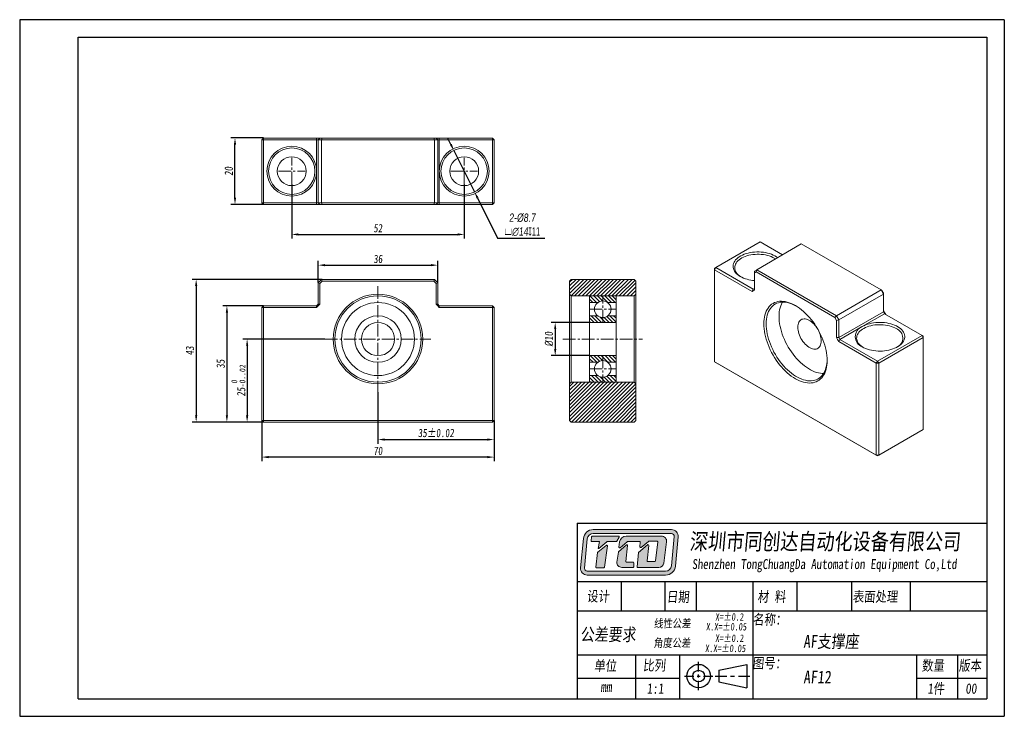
# Model space of a CAD drawing. Header units: millimetres. Extents: x 769 to 1066, y 138 to 348.
import ezdxf

# ---------------------------------------------------------------- set-up
doc = ezdxf.new("R2010")
doc.units = ezdxf.units.MM
doc.linetypes.add('CENTER2', pattern=[28.575, 19.05, -3.175, 3.175, -3.175])
doc.layers.get('0').update_dxf_attribs({"lineweight": 20})
for name, color, linetype, lineweight in [('中心线', 5, 'CENTER2', 13), ('外框', 7, 'Continuous', 25), ('文字', 3, 'Continuous', 18), ('标注', 1, 'Continuous', 13)]:
    doc.layers.add(name, color=color, linetype=linetype, lineweight=lineweight)
doc.styles.get("Standard").update_dxf_attribs({"font": 'SimSun.ttf', "width": 0.8, "oblique": 5})
doc.dimstyles.new('ISO-25', dxfattribs={"dimtxt": 2.5, "dimasz": 2, "dimexe": 1.25, "dimexo": 0, "dimtad": 1, "dimzin": 9, "dimdsep": 46, "dimtxsty": 'Standard', "dimcen": 2.5, "dimadec": 0, "dimazin": 2, "dimtfac": 1, "dimtix": 1, "dimtmove": 0, "dimatfit": 0, "dimfxl": 0, "dimarcsym": 0})
doc.dimstyles.new('ISO-25$3', dxfattribs={"dimtxt": 2.5, "dimasz": 2, "dimexe": 1.25, "dimexo": 0, "dimtad": 1, "dimtoh": 1, "dimzin": 9, "dimdsep": 46, "dimtxsty": 'Standard', "dimcen": 2.5, "dimadec": 0, "dimazin": 2, "dimtfac": 1, "dimtix": 1, "dimtmove": 0, "dimatfit": 0, "dimfxl": 0, "dimarcsym": 0})

# ---------------------------------------------------------------- blocks, each defined once
blk = doc.blocks.new('Y')
at = {"lineweight": 30}
for p, q in [((-4136.76, 2009.27), (-3862.74, 2009.27)), ((-4154.44, 2003.97), (-3857.44, 2003.97)), ((-4154.44, 2003.97), (-3857.44, 2003.97))]:
    blk.add_line(p, q, dxfattribs=at)
for points in [[(-3857.44, 2213.99), (-4154.44, 2213.99), (-4154.44, 2003.97)], [(-4136.76, 2009.27), (-4136.76, 2208.69), (-3862.74, 2208.69)]]:
    blk.add_lwpolyline(points, dxfattribs=at)
blk = doc.blocks.new('W')
at = {"lineweight": 30}
for p, q in [((-3857.44, 2213.99), (-3857.44, 2003.97)), ((-3857.44, 2213.99), (-3857.44, 2003.97)), ((-3862.74, 2208.69), (-3862.74, 2009.27))]:
    blk.add_line(p, q, dxfattribs=at)
blk.add_blockref('Y', (0, 0))
blk = doc.blocks.new('*D9')
at = {"layer": 'Defpoints', "color": 0, "transparency": 16777216}
for p in [(851.4, 297.88), (903.4, 297.88), (903.4, 282.81)]:
    blk.add_point(p, dxfattribs=at)
at = {"layer": '标注', "color": 0, "lineweight": -2, "transparency": 16777216}
for p, q in [((851.4, 297.88), (851.4, 281.56)), ((903.4, 297.88), (903.4, 281.56)), ((853.4, 282.81), (901.4, 282.81))]:
    blk.add_line(p, q, dxfattribs=at)
at = {"layer": '标注', "color": 0, "transparency": 16777216}
for points in [[(853.4, 283.15), (853.4, 282.48), (851.4, 282.81)], [(901.4, 283.15), (901.4, 282.48), (903.4, 282.81)]]:
    blk.add_solid(points, dxfattribs=at)
at = {"layer": '标注', "color": 0, "transparency": 16777216, "insert": (877.4, 284.69), "char_height": 2.5, "attachment_point": 5}
blk.add_mtext('52', dxfattribs=at)
blk = doc.blocks.new('*D10')
at = {"layer": 'Defpoints', "color": 0, "transparency": 16777216}
for p in [(834.28, 311.88), (842.9, 311.88), (842.9, 291.88)]:
    blk.add_point(p, dxfattribs=at)
at = {"layer": '标注', "color": 0, "lineweight": -2, "transparency": 16777216}
for p, q in [((842.9, 311.88), (833.03, 311.88)), ((834.28, 293.88), (834.28, 309.88)), ((842.9, 291.88), (833.03, 291.88))]:
    blk.add_line(p, q, dxfattribs=at)
at = {"layer": '标注', "color": 0, "transparency": 16777216}
for points in [[(833.95, 309.88), (834.62, 309.88), (834.28, 311.88)], [(833.95, 293.88), (834.62, 293.88), (834.28, 291.88)]]:
    blk.add_solid(points, dxfattribs=at)
at = {"layer": '标注', "color": 0, "transparency": 16777216, "insert": (832.41, 301.88), "char_height": 2.5, "attachment_point": 5, "rotation": 90}
blk.add_mtext('20', dxfattribs=at)
blk = doc.blocks.new('*D11')
at = {"layer": 'Defpoints', "color": 0, "transparency": 16777216}
for p in [(900.27, 308.14), (906.52, 295.61)]:
    blk.add_point(p, dxfattribs=at)
at = {"layer": '标注', "color": 0, "lineweight": -2, "transparency": 16777216}
for p, q in [((899.38, 309.93), (898.49, 311.72)), ((900.27, 308.14), (906.52, 295.61)), ((907.41, 293.82), (913.47, 281.65)), ((913.47, 281.65), (927.72, 281.65))]:
    blk.add_line(p, q, dxfattribs=at)
at = {"layer": '标注', "color": 0, "transparency": 16777216}
for points in [[(899.68, 310.08), (899.08, 309.78), (900.27, 308.14)], [(907.71, 293.97), (907.11, 293.67), (906.52, 295.61)]]:
    blk.add_solid(points, dxfattribs=at)
at = {"layer": '标注', "color": 0, "transparency": 16777216, "insert": (920.91, 285.71), "char_height": 2.5, "attachment_point": 5}
blk.add_mtext('{\\fGulim|b0|i0|c129|p34;2-%%C8.7\\P\\fGDT|b0|i0|c0|p2;\\Q0;\\W0.67;v\\fGulim|b0|i0|c129|p34;\\Q5;\\W0.8;∅14\\fGDT|b0|i0|c0|p2;\\Q0;\\W0.67;x11}', dxfattribs=at)
blk = doc.blocks.new('*D12')
at = {"layer": 'Defpoints', "color": 0, "transparency": 16777216}
for p in [(861.42, 251.28), (837.94, 226.28), (842.9, 226.28)]:
    blk.add_point(p, dxfattribs=at)
at = {"layer": '标注', "color": 0, "lineweight": -2, "transparency": 16777216}
for p, q in [((861.42, 251.28), (836.69, 251.28)), ((837.94, 249.28), (837.94, 228.28)), ((842.9, 226.28), (836.69, 226.28))]:
    blk.add_line(p, q, dxfattribs=at)
at = {"layer": '标注', "color": 0, "transparency": 16777216}
for points in [[(837.61, 249.28), (838.28, 249.28), (837.94, 251.28)], [(837.61, 228.28), (838.28, 228.28), (837.94, 226.28)]]:
    blk.add_solid(points, dxfattribs=at)
at = {"layer": '标注', "color": 0, "transparency": 16777216, "insert": (835.32, 238.78), "char_height": 2.5, "attachment_point": 5, "rotation": 90}
blk.add_mtext('25{\\H0.7x;\\S 0^ -0..02;}', dxfattribs=at)
blk = doc.blocks.new('*D13')
at = {"layer": 'Defpoints', "color": 0, "transparency": 16777216}
for p in [(842.9, 261.28), (831.84, 226.28), (842.9, 226.28)]:
    blk.add_point(p, dxfattribs=at)
at = {"layer": '标注', "color": 0, "lineweight": -2, "transparency": 16777216}
for p, q in [((842.9, 261.28), (830.59, 261.28)), ((831.84, 259.28), (831.84, 228.28)), ((842.9, 226.28), (830.59, 226.28))]:
    blk.add_line(p, q, dxfattribs=at)
at = {"layer": '标注', "color": 0, "transparency": 16777216}
for points in [[(831.51, 259.28), (832.18, 259.28), (831.84, 261.28)], [(831.51, 228.28), (832.18, 228.28), (831.84, 226.28)]]:
    blk.add_solid(points, dxfattribs=at)
at = {"layer": '标注', "color": 0, "transparency": 16777216, "insert": (829.97, 243.78), "char_height": 2.5, "attachment_point": 5, "rotation": 90}
blk.add_mtext('35', dxfattribs=at)
blk = doc.blocks.new('*D14')
at = {"layer": 'Defpoints', "color": 0, "transparency": 16777216}
for p in [(860.6, 269.28), (822.58, 226.28), (842.9, 226.28)]:
    blk.add_point(p, dxfattribs=at)
at = {"layer": '标注', "color": 0, "lineweight": -2, "transparency": 16777216}
for p, q in [((860.6, 269.28), (821.33, 269.28)), ((822.58, 267.28), (822.58, 228.28)), ((842.9, 226.28), (821.33, 226.28))]:
    blk.add_line(p, q, dxfattribs=at)
at = {"layer": '标注', "color": 0, "transparency": 16777216}
for points in [[(822.24, 267.28), (822.91, 267.28), (822.58, 269.28)], [(822.24, 228.28), (822.91, 228.28), (822.58, 226.28)]]:
    blk.add_solid(points, dxfattribs=at)
at = {"layer": '标注', "color": 0, "transparency": 16777216, "insert": (820.7, 247.78), "char_height": 2.5, "attachment_point": 5, "rotation": 90}
blk.add_mtext('43', dxfattribs=at)
blk = doc.blocks.new('*D15')
at = {"layer": 'Defpoints', "color": 0, "transparency": 16777216}
for p in [(895.4, 273.56), (859.4, 268.28), (895.4, 268.28)]:
    blk.add_point(p, dxfattribs=at)
at = {"layer": '标注', "color": 0, "lineweight": -2, "transparency": 16777216}
for p, q in [((859.4, 268.28), (859.4, 274.81)), ((861.4, 273.56), (893.4, 273.56)), ((895.4, 268.28), (895.4, 274.81))]:
    blk.add_line(p, q, dxfattribs=at)
at = {"layer": '标注', "color": 0, "transparency": 16777216}
for points in [[(861.4, 273.89), (861.4, 273.23), (859.4, 273.56)], [(893.4, 273.89), (893.4, 273.23), (895.4, 273.56)]]:
    blk.add_solid(points, dxfattribs=at)
at = {"layer": '标注', "color": 0, "transparency": 16777216, "insert": (877.4, 275.43), "char_height": 2.5, "attachment_point": 5}
blk.add_mtext('36', dxfattribs=at)
blk = doc.blocks.new('*D16')
at = {"layer": 'Defpoints', "color": 0, "transparency": 16777216}
for p in [(877.4, 235.3), (912.4, 226.78), (912.4, 220.99)]:
    blk.add_point(p, dxfattribs=at)
at = {"layer": '标注', "color": 0, "lineweight": -2, "transparency": 16777216}
for p, q in [((877.4, 235.3), (877.4, 219.74)), ((912.4, 226.78), (912.4, 219.74)), ((879.4, 220.99), (910.4, 220.99))]:
    blk.add_line(p, q, dxfattribs=at)
at = {"layer": '标注', "color": 0, "transparency": 16777216}
for points in [[(879.4, 221.33), (879.4, 220.66), (877.4, 220.99)], [(910.4, 221.33), (910.4, 220.66), (912.4, 220.99)]]:
    blk.add_solid(points, dxfattribs=at)
at = {"layer": '标注', "color": 0, "transparency": 16777216, "insert": (894.9, 222.96), "char_height": 2.5, "attachment_point": 5}
blk.add_mtext('35%%P0.02', dxfattribs=at)
blk = doc.blocks.new('*D17')
at = {"layer": 'Defpoints', "color": 0, "transparency": 16777216}
for p in [(842.4, 226.78), (912.4, 226.78), (842.4, 215.71)]:
    blk.add_point(p, dxfattribs=at)
at = {"layer": '标注', "color": 0, "lineweight": -2, "transparency": 16777216}
for p, q in [((842.4, 226.78), (842.4, 214.46)), ((912.4, 226.78), (912.4, 214.46)), ((910.4, 215.71), (844.4, 215.71))]:
    blk.add_line(p, q, dxfattribs=at)
at = {"layer": '标注', "color": 0, "transparency": 16777216}
for points in [[(844.4, 216.04), (844.4, 215.37), (842.4, 215.71)], [(910.4, 216.04), (910.4, 215.37), (912.4, 215.71)]]:
    blk.add_solid(points, dxfattribs=at)
at = {"layer": '标注', "color": 0, "transparency": 16777216, "insert": (877.4, 217.58), "char_height": 2.5, "attachment_point": 5}
blk.add_mtext('70', dxfattribs=at)
blk = doc.blocks.new('*D18')
at = {"layer": 'Defpoints', "color": 0, "transparency": 16777216}
for p in [(941.18, 256.28), (930.84, 246.28), (941.18, 246.28)]:
    blk.add_point(p, dxfattribs=at)
at = {"layer": '标注', "color": 0, "lineweight": -2, "transparency": 16777216}
for p, q in [((941.18, 256.28), (929.59, 256.28)), ((930.84, 254.28), (930.84, 248.28)), ((941.18, 246.28), (929.59, 246.28))]:
    blk.add_line(p, q, dxfattribs=at)
at = {"layer": '标注', "color": 0, "transparency": 16777216}
for points in [[(930.5, 254.28), (931.17, 254.28), (930.84, 256.28)], [(930.5, 248.28), (931.17, 248.28), (930.84, 246.28)]]:
    blk.add_solid(points, dxfattribs=at)
at = {"layer": '标注', "color": 0, "transparency": 16777216, "insert": (928.96, 251.28), "char_height": 2.5, "attachment_point": 5, "rotation": 90}
blk.add_mtext('{\\fISOCPEUR|b0|i0|c0|p34;%%C}10', dxfattribs=at)

msp = doc.modelspace()

# ---------------------------------------------------------------- hatches: boundary and pattern name
h = msp.add_hatch()
h.set_pattern_fill('ANSI31', color=2, scale=0.25)
h.paths.add_polyline_path([(955.181, 268.778), (954.681, 269.278), (935.681, 269.278), (935.181, 268.778), (935.181, 264.778), (935.681, 264.278), (954.681, 264.278), (955.181, 264.778)])
h.paths.add_polyline_path([(955.181, 237.778), (954.681, 238.278), (935.681, 238.278), (935.181, 237.778), (935.181, 226.778), (935.681, 226.278), (954.681, 226.278), (955.181, 226.778)])
h = msp.add_hatch()
h.set_pattern_fill('ANSI31', color=2, scale=0.25, angle=90)
h.paths.add_polyline_path([(949.181, 264.278), (945.181, 264.278), (945.181, 262.778, -0.1622777), (946.681, 262.278), (949.181, 262.278)])
h.paths.add_polyline_path([(945.181, 264.278), (941.181, 264.278), (941.181, 262.278), (943.681, 262.278, -0.1622777), (945.181, 262.778)])
h.paths.add_polyline_path([(945.181, 257.778, -0.1622777), (943.681, 258.278), (941.181, 258.278), (941.181, 256.278), (945.181, 256.278)])
h.paths.add_polyline_path([(949.181, 258.278), (946.681, 258.278, -0.1622777), (945.181, 257.778), (945.181, 256.278), (949.181, 256.278)])
h.paths.add_polyline_path([(949.181, 240.278), (946.681, 240.278, -0.1622777), (945.181, 239.778), (945.181, 238.278), (949.181, 238.278)])
h.paths.add_polyline_path([(945.181, 239.778, -0.1622777), (943.681, 240.278), (941.181, 240.278), (941.181, 238.278), (945.181, 238.278)])
h.paths.add_polyline_path([(945.181, 246.278), (941.181, 246.278), (941.181, 244.278), (943.681, 244.278, -0.1622777), (945.181, 244.778)])
h.paths.add_polyline_path([(949.181, 246.278), (945.181, 246.278), (945.181, 244.778, -0.1622777), (946.681, 244.278), (949.181, 244.278)])
at = {"layer": '文字'}
h = msp.add_hatch(color=256, dxfattribs=at)
h.dxf.hatch_style = 1
h.paths.add_polyline_path([(965.908, 193.855), (942.306, 193.855, 0.3871904), (939.324, 191.139), (938.5, 182.315, 0.4417631), (940.488, 180.133), (964.103, 180.133, 0.3876272), (967.085, 182.853), (967.895, 191.676, 0.4413093)])
h.paths.add_polyline_path([(965.908, 192.657, -0.4413093), (966.703, 191.786), (965.892, 182.963, -0.3876272), (964.103, 181.331), (940.488, 181.331, -0.4417631), (939.693, 182.203), (940.517, 191.028, -0.3871904), (942.306, 192.657)], flags=16)
h.paths.add_polyline_path([(949.937, 191.888, -0.5692565), (950.113, 191.594), (949.444, 190.36, -0.2751589), (949.269, 190.256), (946.578, 190.256, 0.1785487), (946.448, 190.208), (944.006, 188.123), (943.834, 188.123), (944.224, 190.258), (941.854, 190.258, -0.4551699), (941.656, 190.485), (941.824, 191.696, -0.3736999), (942.021, 191.869)], flags=0)
h.paths.add_polyline_path([(946.242, 189.104, -0.6728841), (946.562, 188.92), (945.698, 182.518, -0.3754282), (945.5, 182.345), (943.316, 182.345, -0.4451596), (943.118, 182.565), (943.577, 186.94, -0.2032664), (943.652, 187.076)], flags=0)
h.paths.add_polyline_path([(952.233, 191.889), (962.917, 191.889, -0.4535474), (964.401, 190.195), (963.545, 183.764, -0.3759441), (962.061, 182.465), (955.725, 182.465, -0.443757), (955.527, 182.684), (955.954, 186.949), (958.696, 189.278, -0.6781546), (959.023, 189.104), (958.516, 184.459, 0.4464345), (958.715, 184.238), (960.834, 184.238, 0.3783283), (961.032, 184.413), (961.744, 190.12, 0.4510331), (961.546, 190.344), (959.052, 190.344, 0.1736567), (958.925, 190.299), (956.709, 188.478, -0.6630003), (956.384, 188.649), (956.498, 190.022, 0.4388203), (956.299, 190.238), (952.668, 190.238, 0.1753949), (952.541, 190.192), (950.38, 188.392, -0.6807563), (950.054, 188.571), (950.252, 190.143, -0.3779258)], flags=0)
h.paths.add_polyline_path([(949.94, 187.146), (952.353, 189.266, -0.6841835), (952.683, 189.095), (952.159, 184.272, 0.4462884), (952.358, 184.051), (954.294, 184.051, -0.4142136), (954.494, 183.852), (954.494, 182.665, -0.4142136), (954.294, 182.465), (950.908, 182.465, -0.4294817), (949.413, 184.04), (949.875, 187.026, -0.1758286)], flags=0)
h.paths.add_polyline_path([(950.113, 191.594, 0.5692565), (949.937, 191.888), (942.021, 191.869, 0.3736999), (941.824, 191.696), (941.656, 190.485, 0.4551699), (941.854, 190.258), (944.224, 190.258), (943.834, 188.123), (944.006, 188.123), (946.448, 190.208, -0.1785487), (946.578, 190.256), (949.269, 190.256, 0.2751589), (949.444, 190.36)], flags=0)
h.paths.add_polyline_path([(946.562, 188.92, 0.6728841), (946.242, 189.104), (943.652, 187.076, 0.2032664), (943.577, 186.94), (943.118, 182.565, 0.4451596), (943.316, 182.345), (945.5, 182.345, 0.3754282), (945.698, 182.518)], flags=0)
h.paths.add_polyline_path([(952.683, 189.095, 0.6841835), (952.353, 189.266), (949.94, 187.146, 0.1758286), (949.875, 187.026), (949.413, 184.04, 0.4294817), (950.908, 182.465), (954.294, 182.465, 0.4142136), (954.494, 182.665), (954.494, 183.852, 0.4142136), (954.294, 184.051), (952.358, 184.051, -0.4462884), (952.159, 184.272)], flags=0)
h.paths.add_polyline_path([(962.917, 191.889), (952.233, 191.889, 0.3779258), (950.252, 190.143), (950.054, 188.571, 0.6807563), (950.38, 188.392), (952.541, 190.192, -0.1753949), (952.668, 190.238), (956.299, 190.238, -0.4388203), (956.498, 190.022), (956.384, 188.649, 0.6630003), (956.709, 188.478), (958.925, 190.299, -0.1736567), (959.052, 190.344), (961.546, 190.344, -0.4510331), (961.744, 190.12), (961.032, 184.413, -0.3783283), (960.834, 184.238), (958.715, 184.238, -0.4464345), (958.516, 184.459), (959.023, 189.104, 0.6781546), (958.696, 189.278), (955.954, 186.949), (955.527, 182.684, 0.443757), (955.725, 182.465), (962.061, 182.465, 0.3759441), (963.545, 183.764), (964.401, 190.195, 0.4535474)], flags=0)
h = msp.add_hatch(color=256, dxfattribs=at)
h.dxf.hatch_style = 1
h.paths.add_polyline_path([(950.113, 191.594, 0.5692565), (949.937, 191.888), (942.021, 191.869, 0.3736999), (941.824, 191.696), (941.656, 190.485, 0.4551699), (941.854, 190.258), (944.224, 190.258), (943.834, 188.123), (944.006, 188.123), (946.448, 190.208, -0.1785487), (946.578, 190.256), (949.269, 190.256, 0.2751589), (949.444, 190.36)])
h.paths.add_polyline_path([(946.562, 188.92, 0.6728841), (946.242, 189.104), (943.652, 187.076, 0.2032664), (943.577, 186.94), (943.118, 182.565, 0.4451596), (943.316, 182.345), (945.5, 182.345, 0.3754282), (945.698, 182.518)])
h.paths.add_polyline_path([(952.683, 189.095, 0.6841835), (952.353, 189.266), (949.94, 187.146, 0.1758286), (949.875, 187.026), (949.413, 184.04, 0.4294817), (950.908, 182.465), (954.294, 182.465, 0.4142136), (954.494, 182.665), (954.494, 183.852, 0.4142136), (954.294, 184.051), (952.358, 184.051, -0.4462884), (952.159, 184.272)])
h.paths.add_polyline_path([(962.917, 191.889), (952.233, 191.889, 0.3779258), (950.252, 190.143), (950.054, 188.571, 0.6807563), (950.38, 188.392), (952.541, 190.192, -0.1753949), (952.668, 190.238), (956.299, 190.238, -0.4388203), (956.498, 190.022), (956.384, 188.649, 0.6630003), (956.709, 188.478), (958.925, 190.299, -0.1736567), (959.052, 190.344), (961.546, 190.344, -0.4510331), (961.744, 190.12), (961.032, 184.413, -0.3783283), (960.834, 184.238), (958.715, 184.238, -0.4464345), (958.516, 184.459), (959.023, 189.104, 0.6781546), (958.696, 189.278), (955.954, 186.949), (955.527, 182.684, 0.443757), (955.725, 182.465), (962.061, 182.465, 0.3759441), (963.545, 183.764), (964.401, 190.195, 0.4535474)])

# ---------------------------------------------------------------- linework, layer by layer
at = {"color": 7, "linetype": 'Continuous', "lineweight": 15}
for p, q in [((842.395, 311.375), (842.895, 311.875)), ((842.895, 311.875), (842.895, 311.375)), ((842.895, 311.875), (858.895, 311.875)), ((858.895, 311.875), (858.895, 311.375)), ((859.395, 311.875), (858.895, 311.875)), ((859.895, 311.875), (859.395, 311.375)), ((859.895, 311.875), (859.395, 311.875)), ((859.895, 311.875), (860.602, 311.875)), ((860.602, 311.875), (860.395, 311.375)), ((860.602, 311.875), (894.188, 311.875)), ((894.188, 311.875), (894.895, 311.875)), ((894.188, 311.875), (894.395, 311.375)), ((894.895, 311.875), (895.395, 311.375)), ((895.395, 311.875), (894.895, 311.875)), ((895.895, 311.875), (895.395, 311.875)), ((895.895, 311.375), (895.895, 311.875)), ((895.895, 311.875), (911.895, 311.875)), ((911.895, 311.375), (911.895, 311.875)), ((912.395, 311.375), (911.895, 311.875)), ((842.395, 292.375), (842.395, 311.375)), ((842.395, 311.375), (842.895, 311.375)), ((842.895, 311.375), (842.895, 292.375)), ((858.895, 311.375), (842.895, 311.375)), ((858.895, 311.375), (859.395, 311.375)), ((858.895, 301.875), (858.895, 311.375)), ((860.395, 311.375), (859.395, 311.375)), ((859.395, 292.375), (859.395, 311.375)), ((894.395, 311.375), (860.395, 311.375)), ((860.395, 292.375), (860.395, 311.375)), ((895.395, 311.375), (894.395, 311.375)), ((894.395, 292.375), (894.395, 311.375)), ((895.395, 292.375), (895.395, 311.375)), ((895.895, 311.375), (895.395, 311.375)), ((895.895, 311.375), (895.895, 301.875)), ((911.895, 311.375), (895.895, 311.375)), ((911.895, 311.375), (912.395, 311.375)), ((911.895, 292.375), (911.895, 311.375)), ((912.395, 311.375), (912.395, 292.375)), ((858.895, 292.375), (858.895, 301.875)), ((895.895, 301.875), (895.895, 292.375)), ((842.895, 292.375), (842.395, 292.375)), ((842.895, 291.875), (842.395, 292.375)), ((842.895, 292.375), (858.895, 292.375)), ((842.895, 292.375), (842.895, 291.875)), ((858.895, 291.875), (842.895, 291.875)), ((859.395, 292.375), (858.895, 292.375)), ((858.895, 292.375), (858.895, 291.875)), ((858.895, 291.875), (859.395, 291.875)), ((859.395, 292.375), (860.395, 292.375)), ((859.395, 292.375), (859.895, 291.875)), ((859.395, 291.875), (859.895, 291.875)), ((860.602, 291.875), (859.895, 291.875)), ((860.395, 292.375), (894.395, 292.375)), ((860.395, 292.375), (860.602, 291.875)), ((894.188, 291.875), (860.602, 291.875)), ((894.395, 292.375), (894.188, 291.875)), ((894.895, 291.875), (894.188, 291.875)), ((894.395, 292.375), (895.395, 292.375)), ((895.395, 292.375), (894.895, 291.875)), ((894.895, 291.875), (895.395, 291.875)), ((895.395, 292.375), (895.895, 292.375)), ((895.395, 291.875), (895.895, 291.875)), ((895.895, 291.875), (895.895, 292.375)), ((895.895, 292.375), (911.895, 292.375)), ((911.895, 291.875), (895.895, 291.875)), ((912.395, 292.375), (911.895, 292.375)), ((911.895, 291.875), (911.895, 292.375)), ((911.895, 291.875), (912.395, 292.375)), ((992.661, 280.559), (979.226, 272.803)), ((991.601, 272.192), (1005.036, 279.948)), ((999.378, 276.682), (992.661, 280.559)), ((1029.077, 266.069), (1005.036, 279.948)), ((979.226, 272.803), (978.873, 272.191)), ((979.226, 272.803), (978.873, 272.599)), ((978.873, 272.191), (978.873, 272.599)), ((978.873, 272.191), (978.873, 244.429)), ((990.187, 265.66), (978.873, 272.191)), ((979.226, 272.803), (990.54, 266.272)), ((990.894, 271.784), (991.601, 272.192)), ((990.894, 271.784), (990.894, 271.206)), ((991.394, 271.495), (990.894, 271.206)), ((990.894, 271.206), (990.894, 266.068)), ((991.601, 272.192), (991.394, 271.495)), ((1015.142, 257.785), (991.394, 271.495)), ((991.601, 272.192), (1015.642, 258.313)), ((859.395, 268.278), (860.395, 269.278)), ((859.395, 261.778), (859.395, 268.278)), ((859.395, 268.278), (859.895, 268.071)), ((860.602, 268.778), (859.895, 268.071)), ((859.895, 268.071), (859.895, 261.778)), ((860.395, 269.278), (894.395, 269.278)), ((860.395, 269.278), (860.602, 268.778)), ((894.188, 268.778), (860.602, 268.778)), ((894.395, 269.278), (894.188, 268.778)), ((894.895, 268.071), (894.188, 268.778)), ((894.395, 269.278), (895.395, 268.278)), ((895.395, 268.278), (894.895, 268.071)), ((894.895, 261.778), (894.895, 268.071)), ((895.395, 268.278), (895.395, 261.778)), ((935.681, 269.278), (935.181, 268.778)), ((935.181, 264.778), (935.181, 268.778)), ((935.681, 269.278), (954.681, 269.278)), ((955.181, 268.778), (954.681, 269.278)), ((955.181, 264.778), (955.181, 268.778)), ((935.181, 264.778), (935.681, 264.278)), ((935.181, 237.778), (935.181, 264.778)), ((954.681, 264.278), (935.681, 264.278)), ((935.681, 264.278), (935.681, 238.278)), ((941.181, 264.278), (941.181, 256.278)), ((949.181, 256.278), (949.181, 264.278)), ((954.681, 264.278), (955.181, 264.778)), ((954.681, 238.278), (954.681, 264.278)), ((955.181, 264.778), (955.181, 237.778)), ((990.54, 266.272), (990.187, 265.66)), ((990.187, 265.66), (990.54, 265.864)), ((990.894, 266.476), (990.54, 266.272)), ((990.54, 265.864), (990.894, 266.068)), ((1015.642, 258.313), (1029.077, 266.069)), ((1016.35, 257.088), (1029.785, 264.844)), ((1029.785, 264.844), (1029.077, 266.069)), ((1029.285, 265.949), (1029.077, 266.069)), ((1029.285, 265.949), (1029.785, 265.083)), ((1029.785, 265.083), (1029.785, 264.844)), ((1029.785, 259.537), (1029.785, 264.844)), ((842.895, 261.278), (842.395, 260.778)), ((842.895, 261.278), (858.895, 261.278)), ((842.895, 261.278), (842.895, 260.778)), ((859.395, 261.778), (858.895, 261.278)), ((858.895, 260.778), (859.395, 261.278)), ((858.895, 261.278), (858.895, 260.778)), ((859.395, 261.278), (859.895, 261.778)), ((859.395, 261.778), (859.895, 261.778)), ((894.895, 261.778), (895.395, 261.278)), ((895.395, 261.778), (894.895, 261.778)), ((895.395, 261.778), (895.895, 261.278)), ((895.395, 261.278), (895.895, 260.778)), ((895.895, 260.778), (895.895, 261.278)), ((895.895, 261.278), (911.895, 261.278)), ((911.895, 260.778), (911.895, 261.278)), ((912.395, 260.778), (911.895, 261.278)), ((842.395, 226.778), (842.395, 260.778)), ((842.895, 260.778), (842.395, 260.778)), ((842.895, 260.778), (842.895, 226.778)), ((858.895, 260.778), (842.895, 260.778)), ((911.895, 260.778), (895.895, 260.778)), ((911.895, 226.778), (911.895, 260.778)), ((911.895, 260.778), (912.395, 260.778)), ((912.395, 260.778), (912.395, 226.778)), ((1015.642, 258.313), (1015.142, 257.785)), ((1015.642, 258.313), (1016.35, 257.088)), ((1016.35, 251.781), (1029.785, 259.537)), ((1030.138, 258.924), (1023.421, 255.046)), ((1030.138, 259.333), (1029.785, 259.945)), ((1030.138, 258.924), (1029.785, 259.537)), ((1030.492, 258.72), (1030.138, 259.333)), ((1041.452, 252.393), (1030.138, 258.924)), ((949.181, 256.278), (941.181, 256.278)), ((941.181, 246.278), (941.181, 256.278)), ((949.181, 256.278), (949.181, 246.278)), ((1015.642, 256.919), (1015.142, 257.785)), ((1016.35, 257.088), (1015.642, 256.919)), ((1015.642, 251.781), (1015.642, 256.919)), ((1016.35, 257.088), (1016.35, 251.781)), ((1023.421, 255.046), (1016.703, 251.169)), ((1028.017, 244.637), (1041.452, 252.393)), ((1041.452, 252.393), (1041.805, 251.781)), ((1041.452, 252.393), (1041.805, 252.189)), ((1015.642, 251.781), (1015.996, 251.169)), ((1016.35, 251.781), (1015.642, 251.781)), ((1015.996, 251.169), (1016.35, 250.556)), ((1016.35, 251.781), (1016.703, 251.169)), ((1016.35, 250.556), (1016.703, 251.169)), ((1027.663, 244.025), (1016.35, 250.556)), ((1016.703, 251.169), (1028.017, 244.637)), ((1041.805, 251.781), (1028.37, 244.025)), ((1041.805, 251.781), (1041.805, 252.189)), ((1041.805, 224.018), (1041.805, 251.781)), ((941.181, 246.278), (941.181, 238.278)), ((941.181, 246.278), (949.181, 246.278)), ((949.181, 238.278), (949.181, 246.278)), ((978.873, 244.429), (1027.663, 216.263)), ((978.873, 244.429), (979.226, 244.224)), ((1028.017, 216.058), (979.226, 244.224)), ((1027.663, 244.025), (1028.017, 244.637)), ((1027.663, 216.263), (1027.663, 244.025)), ((1027.663, 244.025), (1028.37, 244.025)), ((1028.37, 244.025), (1028.017, 244.637)), ((1028.37, 244.025), (1028.37, 216.263)), ((935.681, 238.278), (935.181, 237.778)), ((935.181, 226.778), (935.181, 237.778)), ((935.681, 238.278), (954.681, 238.278)), ((955.181, 237.778), (954.681, 238.278)), ((955.181, 226.778), (955.181, 237.778)), ((842.395, 226.778), (842.895, 226.278)), ((842.895, 226.778), (842.395, 226.778)), ((842.895, 226.778), (911.895, 226.778)), ((842.895, 226.778), (842.895, 226.278)), ((911.895, 226.278), (842.895, 226.278)), ((911.895, 226.778), (912.395, 226.778)), ((911.895, 226.778), (911.895, 226.278)), ((911.895, 226.278), (912.395, 226.778)), ((935.181, 226.778), (935.681, 226.278)), ((935.681, 226.278), (954.681, 226.278)), ((954.681, 226.278), (955.181, 226.778)), ((1041.452, 223.814), (1028.017, 216.058)), ((1028.37, 216.263), (1041.805, 224.018)), ((1041.805, 224.018), (1041.452, 223.814)), ((1027.663, 216.263), (1028.37, 216.263)), ((1027.663, 216.263), (1028.017, 216.058)), ((1028.017, 216.058), (1028.37, 216.263))]:
    msp.add_line(p, q, dxfattribs=at)
for p, q in [((941.181, 262.278), (943.681, 262.278)), ((946.681, 262.278), (949.181, 262.278)), ((941.181, 258.278), (943.681, 258.278)), ((946.681, 258.278), (949.181, 258.278)), ((941.181, 244.278), (943.681, 244.278)), ((946.681, 244.278), (949.181, 244.278)), ((941.181, 240.278), (943.681, 240.278)), ((946.681, 240.278), (949.181, 240.278))]:
    msp.add_line(p, q)
at = {"color": 7, "linetype": 'Continuous', "lineweight": 15, "flags": 128}
for points in [[(986.651, 270.15), (986.201, 270.434), (985.797, 270.74), (985.441, 271.065), (985.136, 271.408), (984.886, 271.764), (984.691, 272.132), (984.554, 272.509), (984.475, 272.891), (984.455, 273.276), (984.495, 273.66), (984.593, 274.04), (984.75, 274.415), (984.963, 274.779), (985.232, 275.131), (985.554, 275.468), (985.926, 275.787), (986.346, 276.086), (986.811, 276.362), (987.315, 276.614), (987.857, 276.838), (988.431, 277.034), (989.033, 277.199), (989.658, 277.333), (990.301, 277.435), (990.957, 277.503), (991.621, 277.537), (992.288, 277.537), (992.952, 277.503), (993.608, 277.435), (994.251, 277.333), (994.876, 277.199), (995.478, 277.034), (996.052, 276.838), (996.593, 276.614), (997.098, 276.362), (997.562, 276.086), (997.917, 275.838)], [(997.244, 275.45), (996.904, 275.661), (996.433, 275.909), (995.926, 276.131), (995.385, 276.326), (994.816, 276.491), (994.223, 276.626), (993.612, 276.729), (992.986, 276.8), (992.352, 276.838), (991.715, 276.842), (991.08, 276.813), (990.452, 276.75), (989.837, 276.655), (989.239, 276.528), (988.663, 276.37), (988.115, 276.182), (987.599, 275.967), (987.119, 275.725), (986.678, 275.459), (986.282, 275.171), (985.932, 274.863), (985.633, 274.539), (985.386, 274.2), (985.193, 273.849), (985.056, 273.49), (984.977, 273.125), (984.955, 272.757), (984.991, 272.39), (985.085, 272.026), (985.236, 271.669), (985.442, 271.321), (985.703, 270.985), (986.015, 270.664), (986.377, 270.362), (986.784, 270.079), (986.833, 270.048)], [(993.722, 255.862), (993.743, 256.571), (993.804, 257.253), (993.906, 257.906), (994.047, 258.527), (994.229, 259.112), (994.449, 259.66), (994.707, 260.169), (995.001, 260.635), (995.331, 261.057), (995.695, 261.433), (996.091, 261.762), (996.518, 262.042), (996.974, 262.272), (997.457, 262.451), (997.965, 262.578), (998.495, 262.653), (999.046, 262.675), (999.615, 262.644), (1000.2, 262.56), (1000.797, 262.425), (1001.406, 262.237), (1002.022, 261.999), (1002.644, 261.711), (1003.268, 261.374), (1003.892, 260.99), (1004.514, 260.56), (1005.13, 260.087), (1005.739, 259.572), (1006.336, 259.018), (1006.921, 258.426), (1007.49, 257.8), (1008.041, 257.142), (1008.571, 256.455), (1009.079, 255.741), (1009.562, 255.005), (1010.018, 254.249), (1010.445, 253.476), (1010.841, 252.689), (1011.205, 251.893), (1011.535, 251.09), (1011.83, 250.284), (1012.087, 249.478), (1012.307, 248.676), (1012.489, 247.881), (1012.631, 247.096), (1012.732, 246.326), (1012.794, 245.573), (1012.814, 244.84), (1012.794, 244.131), (1012.732, 243.448), (1012.631, 242.795), (1012.489, 242.175), (1012.307, 241.589), (1012.087, 241.041), (1011.83, 240.533), (1011.535, 240.067), (1011.205, 239.645), (1010.841, 239.268), (1010.445, 238.939), (1010.018, 238.659), (1009.562, 238.43), (1009.079, 238.251), (1008.571, 238.124), (1008.041, 238.049), (1007.49, 238.027), (1006.921, 238.058), (1006.336, 238.141), (1005.739, 238.277), (1005.13, 238.464), (1004.514, 238.702), (1003.892, 238.991), (1003.268, 239.327), (1002.644, 239.712), (1002.022, 240.141), (1001.406, 240.614), (1000.797, 241.129), (1000.2, 241.684), (999.615, 242.275), (999.046, 242.902), (998.495, 243.56), (997.965, 244.247), (997.457, 244.96), (996.974, 245.697), (996.518, 246.453), (996.091, 247.226), (995.695, 248.012), (995.331, 248.809), (995.001, 249.612), (994.707, 250.418), (994.449, 251.224), (994.229, 252.026), (994.047, 252.821), (993.906, 253.605), (993.804, 254.376), (993.743, 255.129), (993.722, 255.862)], [(1003.448, 261.268), (1003.314, 261.341), (1002.701, 261.648), (1002.093, 261.905), (1001.491, 262.111), (1000.898, 262.266), (1000.318, 262.368), (999.752, 262.417), (999.204, 262.414), (998.675, 262.358), (998.169, 262.249), (997.687, 262.087), (997.231, 261.874), (996.804, 261.611), (996.407, 261.298), (996.043, 260.937), (995.712, 260.53), (995.417, 260.079), (995.159, 259.584), (994.938, 259.05), (994.756, 258.477), (994.613, 257.87), (994.511, 257.229), (994.45, 256.559), (994.429, 255.862)], [(999.364, 262.421), (999.306, 262.324), (999.048, 261.83), (998.827, 261.295), (998.645, 260.723), (998.502, 260.115), (998.4, 259.474), (998.339, 258.804), (998.318, 258.107), (998.339, 257.386), (998.4, 256.644), (998.502, 255.886), (998.645, 255.114), (998.827, 254.331), (999.048, 253.542), (999.306, 252.749), (999.602, 251.956), (999.932, 251.167), (1000.296, 250.386), (1000.693, 249.615), (1001.12, 248.859), (1001.576, 248.12), (1002.058, 247.402), (1002.564, 246.708), (1003.093, 246.041), (1003.641, 245.405), (1004.207, 244.802), (1004.787, 244.234), (1005.38, 243.704), (1005.982, 243.216), (1006.591, 242.769), (1007.204, 242.368), (1007.818, 242.014), (1008.431, 241.707), (1009.04, 241.45), (1009.642, 241.244), (1010.234, 241.089), (1010.814, 240.987), (1011.38, 240.937), (1011.768, 240.934)], [(994.429, 255.862), (994.45, 255.141), (994.511, 254.399), (994.613, 253.641), (994.756, 252.869), (994.938, 252.086), (995.159, 251.296), (995.417, 250.504), (995.712, 249.711), (996.043, 248.922), (996.407, 248.141), (996.804, 247.37), (997.231, 246.614), (997.687, 245.875), (998.169, 245.157), (998.675, 244.463), (999.204, 243.796), (999.752, 243.16), (1000.318, 242.556), (1000.898, 241.989), (1001.491, 241.459), (1002.093, 240.97), (1002.701, 240.524), (1003.314, 240.123), (1003.929, 239.768), (1004.542, 239.462), (1005.151, 239.205), (1005.753, 238.999), (1006.345, 238.844), (1006.925, 238.742), (1007.491, 238.692), (1008.039, 238.696), (1008.568, 238.752), (1009.074, 238.861), (1009.556, 239.023), (1010.012, 239.235), (1010.439, 239.499), (1010.836, 239.812), (1011.2, 240.172), (1011.531, 240.579), (1011.826, 241.031), (1012.085, 241.525), (1012.305, 242.06), (1012.487, 242.632), (1012.63, 243.24), (1012.732, 243.881), (1012.793, 244.551), (1012.812, 245.047)], [(1011.046, 250.759), (1011.025, 250.33), (1010.964, 249.929), (1010.861, 249.562), (1010.719, 249.233), (1010.54, 248.946), (1010.325, 248.704), (1010.077, 248.511), (1009.8, 248.367), (1009.495, 248.275), (1009.167, 248.237), (1008.819, 248.252), (1008.457, 248.32), (1008.083, 248.441), (1007.702, 248.613), (1007.319, 248.834), (1006.939, 249.101), (1006.565, 249.412), (1006.202, 249.763), (1005.855, 250.149), (1005.527, 250.566), (1005.222, 251.01), (1004.944, 251.474), (1004.696, 251.954), (1004.481, 252.444), (1004.302, 252.938), (1004.16, 253.431), (1004.058, 253.916), (1003.996, 254.388), (1003.975, 254.841), (1003.996, 255.27), (1004.058, 255.671), (1004.16, 256.038), (1004.302, 256.367), (1004.481, 256.654), (1004.696, 256.896), (1004.944, 257.089), (1005.222, 257.233), (1005.527, 257.325), (1005.855, 257.363), (1006.202, 257.348), (1006.565, 257.28), (1006.939, 257.159), (1007.319, 256.987), (1007.702, 256.766), (1008.083, 256.499), (1008.457, 256.188), (1008.819, 255.837), (1009.167, 255.451), (1009.495, 255.034), (1009.8, 254.59), (1010.077, 254.126), (1010.325, 253.646), (1010.54, 253.156), (1010.719, 252.662), (1010.861, 252.169), (1010.964, 251.684), (1011.025, 251.212), (1011.046, 250.759)], [(1033.674, 254.434), (1033.203, 254.682), (1032.695, 254.904), (1032.155, 255.099), (1031.586, 255.265), (1030.993, 255.4), (1030.381, 255.503), (1029.756, 255.574), (1029.122, 255.611), (1028.485, 255.615), (1027.85, 255.586), (1027.222, 255.524), (1026.606, 255.428), (1026.008, 255.301), (1025.433, 255.143), (1024.885, 254.956), (1024.368, 254.74), (1023.888, 254.498), (1023.448, 254.232), (1023.051, 253.944), (1022.702, 253.637), (1022.402, 253.312), (1022.155, 252.973), (1021.962, 252.623), (1021.826, 252.263), (1021.746, 251.898), (1021.724, 251.531), (1021.761, 251.163), (1021.855, 250.8), (1022.005, 250.442), (1022.212, 250.094), (1022.472, 249.758), (1022.785, 249.438), (1023.146, 249.135), (1023.554, 248.852), (1023.603, 248.822)], [(1023.421, 255.046), (1023.912, 255.306), (1024.442, 255.54), (1025.006, 255.745), (1025.599, 255.921), (1026.217, 256.066), (1026.854, 256.178), (1027.507, 256.257), (1028.169, 256.303), (1028.835, 256.314), (1029.5, 256.291), (1030.16, 256.234), (1030.808, 256.144), (1031.439, 256.021), (1032.049, 255.866), (1032.633, 255.68), (1033.186, 255.465), (1033.704, 255.222), (1034.182, 254.954), (1034.617, 254.663), (1035.006, 254.35), (1035.345, 254.019), (1035.632, 253.671), (1035.864, 253.311), (1036.039, 252.939), (1036.157, 252.561), (1036.216, 252.177), (1036.216, 251.793), (1036.157, 251.409), (1036.039, 251.03), (1035.864, 250.659), (1035.632, 250.298), (1035.345, 249.951), (1035.006, 249.62), (1034.617, 249.307), (1034.182, 249.015), (1033.704, 248.747), (1033.186, 248.505), (1032.633, 248.29), (1032.049, 248.104), (1031.439, 247.949), (1030.808, 247.826), (1030.16, 247.735), (1029.5, 247.679), (1028.835, 247.656), (1028.169, 247.667), (1027.507, 247.713), (1026.854, 247.792), (1026.217, 247.904), (1025.599, 248.049), (1025.006, 248.225), (1024.442, 248.43), (1023.912, 248.664), (1023.421, 248.923)]]:
    msp.add_lwpolyline(points, dxfattribs=at)
at = {"color": 7, "linetype": 'Continuous', "lineweight": 15}
for centre, radius in [((851.395, 301.875), 7), ((903.395, 301.875), 7), ((851.395, 301.875), 4.35), ((903.395, 301.875), 4.35), ((877.395, 251.278), 13.5), ((877.395, 251.278), 13), ((877.395, 251.278), 11), ((877.395, 251.278), 7), ((877.395, 251.278), 5)]:
    msp.add_circle(centre, radius, dxfattribs=at)
for centre in [(945.181, 260.278), (945.181, 242.278)]:
    msp.add_circle(centre, 2.5)
for centre, radius, start, end in [((851.395, 301.875), 7.5, 0, 270), ((903.395, 301.875), 7.5, 270, 180), ((851.395, 301.875), 7.5, 270, 0), ((903.395, 301.875), 7.5, 180, 270), ((991.517, 279.046), 10.14, 241.32238, 266.4767), ((1024.599, 251.985), 3.28, 111.04525, 248.95475), ((1032.604, 251.593), 3.036, 294.1246, 69.37614)]:
    msp.add_arc(centre, radius, start, end, dxfattribs=at)
at = {"layer": '中心线', "ltscale": 0.2}
for p, q in [((851.395, 297.875), (851.395, 305.875)), ((903.395, 297.875), (903.395, 305.875)), ((847.395, 301.875), (855.395, 301.875)), ((899.395, 301.875), (907.395, 301.875)), ((877.395, 267.258), (877.395, 235.299)), ((945.181, 256.278), (945.181, 264.278)), ((941.181, 260.278), (949.181, 260.278)), ((861.416, 251.278), (893.375, 251.278)), ((933.181, 251.278), (957.181, 251.278)), ((945.181, 246.278), (945.181, 238.278)), ((941.181, 242.278), (949.181, 242.278))]:
    msp.add_line(p, q, dxfattribs=at)
at = {"layer": '文字', "lineweight": 30}
for p, q in [((937.445, 195.822), (1060.95, 195.822)), ((937.445, 195.822), (937.445, 142.891)), ((937.445, 178.178), (1060.95, 178.178)), ((950.745, 178.178), (950.745, 169.356)), ((963.91, 178.178), (963.91, 169.356)), ((973.321, 178.178), (973.321, 169.356)), ((990.376, 178.178), (990.376, 142.891)), ((1003.707, 178.178), (1003.707, 169.356)), ((1020.158, 178.178), (1020.158, 169.356)), ((1037.841, 178.178), (1037.841, 169.356)), ((937.445, 169.356), (1060.95, 169.356)), ((937.445, 156.124), (1060.95, 156.124)), ((955.088, 156.124), (955.088, 142.891)), ((968.321, 156.124), (968.321, 142.891)), ((1039.778, 156.124), (1039.778, 142.891)), ((1052.129, 156.124), (1052.129, 142.891)), ((974.087, 151.136), (974.087, 153.975)), ((980.193, 151.48), (988.648, 153.245)), ((980.193, 151.48), (980.193, 147.951)), ((988.648, 153.245), (988.648, 146.187)), ((937.445, 149.128), (968.321, 149.128)), ((969.828, 149.716), (972.667, 149.716)), ((973.614, 149.716), (974.561, 149.716)), ((974.087, 149.242), (974.087, 150.189)), ((975.507, 149.716), (978.347, 149.716)), ((979.105, 149.716), (982.582, 149.716)), ((983.74, 149.716), (984.899, 149.716)), ((986.058, 149.716), (989.535, 149.716)), ((1039.778, 149.128), (1060.95, 149.128)), ((974.087, 145.456), (974.087, 148.296)), ((980.193, 147.951), (988.648, 146.187))]:
    msp.add_line(p, q, dxfattribs=at)
at = {"layer": '文字'}
for p, q in [((942.306, 193.855), (965.908, 193.855)), ((939.324, 191.139), (938.5, 182.315)), ((940.517, 191.028), (939.693, 182.203)), ((941.656, 190.485), (941.824, 191.696)), ((944.224, 190.258), (941.854, 190.258)), ((942.021, 191.869), (949.937, 191.888)), ((942.306, 192.657), (965.908, 192.657)), ((943.834, 188.123), (944.224, 190.258)), ((946.448, 190.208), (944.006, 188.123)), ((949.269, 190.256), (946.578, 190.256)), ((950.113, 191.594), (949.444, 190.36)), ((950.054, 188.571), (950.252, 190.143)), ((952.541, 190.192), (950.38, 188.392)), ((952.233, 191.889), (962.917, 191.889)), ((956.299, 190.238), (952.668, 190.238)), ((956.384, 188.649), (956.498, 190.022)), ((958.925, 190.299), (956.709, 188.478)), ((961.546, 190.344), (959.052, 190.344)), ((961.032, 184.413), (961.744, 190.12)), ((964.401, 190.195), (963.545, 183.764)), ((966.703, 191.786), (965.892, 182.963)), ((967.895, 191.676), (967.085, 182.853)), ((943.652, 187.076), (946.242, 189.104)), ((944.006, 188.123), (943.834, 188.123)), ((946.562, 188.92), (945.698, 182.518)), ((949.94, 187.146), (952.353, 189.266)), ((952.683, 189.095), (952.159, 184.272)), ((955.954, 186.949), (958.696, 189.278)), ((956.344, 188.178), (956.344, 188.178)), ((959.023, 189.104), (958.516, 184.459)), ((943.118, 182.565), (943.577, 186.94)), ((949.413, 184.04), (949.875, 187.026)), ((955.527, 182.684), (955.954, 186.949)), ((958.715, 184.238), (960.834, 184.238)), ((964.103, 181.331), (940.488, 181.331)), ((945.5, 182.345), (943.316, 182.345)), ((954.294, 182.465), (950.908, 182.465)), ((952.358, 184.051), (954.294, 184.051)), ((954.494, 183.852), (954.494, 182.665)), ((955.725, 182.465), (962.061, 182.465)), ((964.103, 180.133), (940.488, 180.133))]:
    msp.add_line(p, q, dxfattribs=at)
at = {"layer": '文字', "lineweight": 30}
for radius in [3.529, 1.764]:
    msp.add_circle((974.087, 149.716), radius, dxfattribs=at)
at = {"layer": '文字'}
for centre, radius, start, end in [((942.306, 190.861), 2.994, 90, 174.66371), ((965.908, 191.859), 1.996, 354.75075, 90), ((942.306, 190.861), 1.796, 90, 174.66371), ((941.854, 190.458), 0.2, 172.10561, 270), ((942.021, 191.669), 0.2, 90.14277, 172.10561), ((946.578, 190.056), 0.2, 90, 130.49363), ((949.269, 190.455), 0.2, 270, 331.53887), ((949.938, 191.689), 0.2, 331.53887, 90.14277), ((952.233, 189.893), 1.996, 90, 172.81149), ((952.668, 190.039), 0.2, 90, 129.79279), ((956.299, 190.039), 0.2, 355.22864, 90), ((959.052, 190.144), 0.2, 90, 129.4062), ((961.546, 190.144), 0.2, 352.89219, 90), ((962.917, 190.392), 1.497, 352.41382, 90), ((965.908, 191.859), 0.798, 354.75075, 90), ((943.775, 186.919), 0.2, 128.05413, 174.01321), ((946.365, 188.946), 0.2, 352.31021, 128.05413), ((950.072, 186.996), 0.2, 131.31456, 171.20377), ((950.252, 188.546), 0.2, 172.81149, 309.79279), ((952.485, 189.116), 0.2, 353.7974, 131.31456), ((956.583, 188.633), 0.2, 175.22864, 309.4062), ((958.825, 189.126), 0.2, 353.76947, 130.34282), ((952.358, 184.251), 0.2, 173.7974, 270), ((958.715, 184.437), 0.2, 173.76947, 270), ((960.834, 184.437), 0.2, 270, 352.89219), ((940.488, 182.129), 1.996, 174.66371, 270), ((940.488, 182.129), 0.798, 174.66371, 270), ((943.316, 182.544), 0.2, 174.01321, 270), ((945.5, 182.544), 0.2, 270, 352.31021), ((950.908, 183.962), 1.497, 177.02945, 270), ((954.294, 183.852), 0.2, 0, 90), ((954.294, 182.665), 0.2, 270, 0), ((955.725, 182.665), 0.2, 174.28163, 270), ((962.061, 183.962), 1.497, 270, 352.41382), ((964.103, 183.127), 1.796, 270, 354.75075), ((964.103, 183.127), 2.994, 270, 354.75075)]:
    msp.add_arc(centre, radius, start, end, dxfattribs=at)

# ---------------------------------------------------------------- block references
at = {"layer": '外框', "lineweight": 25, "xscale": 0.9996260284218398, "yscale": 0.9996260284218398, "zscale": 0.9996260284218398}
msp.add_blockref('W', (4922.245, -1865.63), dxfattribs=at)

# ---------------------------------------------------------------- texts
at = {"layer": '文字', "oblique": 5, "width": 0.8}
for s, height, p in [('深圳市同创达自动化设备有限公司', 4.99013, (971.323, 187.783)), ('设计', 3.1188, (940.37, 172.221)), ('日期', 3.1188, (964.438, 172.039)), ('材 料', 3.1188, (991.847, 172.107)), ('表面处理', 3.1188, (1020.497, 172.107)), ('线性公差', 2.4951, (960.559, 164.313)), ('X=±0.2', 2.2456, (979.083, 166.417)), ('名称：', 3.1188, (990.419, 165.194)), ('X.X=±0.05', 2.2456, (976.305, 163.464)), ('角度公差', 2.4951, (960.505, 158.459)), ('X=±0.2', 2.2456, (979.083, 160.002)), ('X.X=±0.05', 2.2456, (976.021, 156.946)), ('单位', 3.1188, (942.551, 151.292)), ('比列', 3.1188, (957.283, 151.394)), ('图号：', 3.1188, (990.331, 152.036)), ('数量', 3.1188, (1041.36, 151.343)), ('版本', 3.1188, (1052.528, 151.343)), (' mm', 3.1188, (942.82, 144.925)), ('1:1', 3.1188, (958.46, 144.395)), ('1件', 3.1188, (1043.132, 144.395)), ('00', 3.1188, (1054.536, 144.395))]:
    msp.add_text(s, height=height, dxfattribs=at).set_placement(p)
at = {"layer": '文字', "color": 3, "oblique": 5, "width": 0.8}
msp.add_text('Shenzhen TongChuangDa Automation Equipment Co,Ltd', height=2.99408, dxfattribs=at).set_placement((972.085, 181.965))
at = {"layer": '文字', "lineweight": 30, "oblique": 5, "width": 0.8}
for s, p in [('公差要求', (938.421, 160.33)), ('AF支撑座', (1005.665, 158.24)), ('AF12', (1005.665, 147.481))]:
    msp.add_text(s, height=3.8386, dxfattribs=at).set_placement(p)

# ---------------------------------------------------------------- dimensions: what is measured, and where the dimension line sits
at = {"layer": '标注'}
for base, p1, p2, picture, middle in [((834.283, 311.875), (842.895, 291.875), (842.895, 311.875), '*D10', (832.408, 301.875)), ((822.577, 226.278), (860.602, 269.278), (842.895, 226.278), '*D14', (820.702, 247.778)), ((831.842, 226.278), (842.895, 261.278), (842.895, 226.278), '*D13', (829.967, 243.778))]:
    dim = msp.add_linear_dim(base=base, p1=p1, p2=p2, angle=90, dimstyle='ISO-25', dxfattribs=at)
    dim.commit()
    dim.dimension.update_dxf_attribs({"geometry": picture, "text_midpoint": middle})
dim = msp.add_diameter_dim_2p(p1=(900.273, 308.14), p2=(906.518, 295.61), text='{\\fGulim|b0|i0|c129|p34;2-%%C8.7\\P\\fGDT|b0|i0|c0|p2;\\Q0;\\W0.67;v\\fGulim|b0|i0|c129|p34;\\Q5;\\W0.8;<>\\fGDT|b0|i0|c0|p2;\\Q0;\\W0.67;x11}', dimstyle='ISO-25$3', dxfattribs=at)
dim.commit()
dim.dimension.update_dxf_attribs({"geometry": '*D11', "text_midpoint": (920.911, 281.653), "dimtype": 163})
for base, p1, p2, picture, middle in [((903.395, 282.814), (851.395, 297.875), (903.395, 297.875), '*D9', (877.395, 284.689)), ((895.395, 273.559), (859.395, 268.278), (895.395, 268.278), '*D15', (877.395, 275.434)), ((842.395, 215.708), (912.395, 226.778), (842.395, 226.778), '*D17', (877.395, 217.583))]:
    dim = msp.add_linear_dim(base=base, p1=p1, p2=p2, dimstyle='ISO-25', dxfattribs=at)
    dim.commit()
    dim.dimension.update_dxf_attribs({"geometry": picture, "text_midpoint": middle})
for base, p1, p2, text, picture, middle in [((930.837, 246.278), (941.181, 256.278), (941.181, 246.278), '{\\fISOCPEUR|b0|i0|c0|p34;%%C}<>', '*D18', (928.962, 251.278)), ((837.943, 226.278), (861.416, 251.278), (842.895, 226.278), '<>{\\H0.7x;\\S 0^ -0..02;}', '*D12', (835.32, 238.778))]:
    dim = msp.add_linear_dim(base=base, p1=p1, p2=p2, angle=90, text=text, dimstyle='ISO-25', dxfattribs=at)
    dim.commit()
    dim.dimension.update_dxf_attribs({"geometry": picture, "text_midpoint": middle})
dim = msp.add_linear_dim(base=(912.395, 220.992), p1=(877.395, 235.299), p2=(912.395, 226.778), text='<>%%P0.02', dimstyle='ISO-25', dxfattribs=at)
dim.commit()
dim.dimension.update_dxf_attribs({"geometry": '*D16', "text_midpoint": (894.895, 222.957)})

doc.saveas('drawing.dxf')
